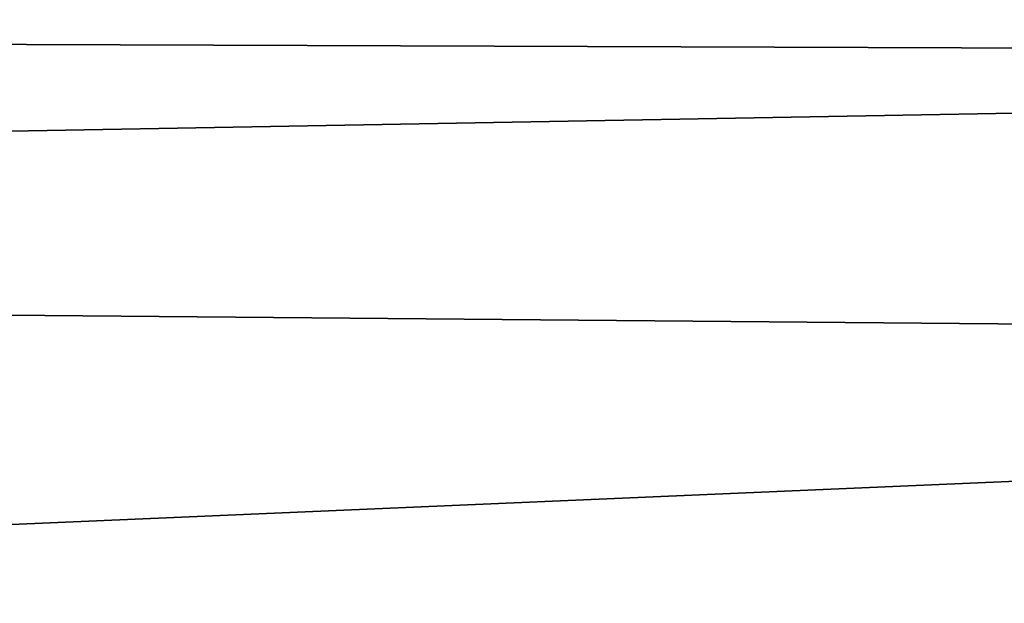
# Model space of a CAD drawing. Extents: x -252 to 252, y -10 to 1339.
# Tile 232 of 256: x -115.22 to -101.72, y 1282.5 to 1290.5. Entities that reach past the tile are written whole.
import ezdxf

# ---------------------------------------------------------------- set-up
doc = ezdxf.new("R2010")
doc.units = 0
doc.header["$LTSCALE"] = 52.148148
doc.layers.add('135', color=7, linetype='CONTINUOUS')

msp = doc.modelspace()

# ---------------------------------------------------------------- linework, layer by layer
at = {"layer": '135', "color": 7, "linetype": 'CONTINUOUS'}
for points in [[(-60, 1289.962, -3.399), (-210, 1290.5), (-60, 1289.962, 3.399), (-60, 1289.962, -3.399)], [(-210, 1290.5), (-210, 1287.278, 7.778), (-60, 1289.962, 3.399), (-210, 1290.5)], [(-210, 1287.278, -7.778), (-210, 1290.5), (-60, 1289.962, -3.399), (-210, 1287.278, -7.778)], [(-60, 1289.962, 3.399), (-210, 1287.278, 7.778), (-60, 1285.966, 8.899), (-60, 1289.962, 3.399)], [(-60, 1285.966, -8.899), (-210, 1287.278, -7.778), (-60, 1289.962, -3.399), (-60, 1285.966, -8.899)], [(-210, 1287.278, 7.778), (-210, 1279.5, 11), (-60, 1285.966, 8.899), (-210, 1287.278, 7.778)], [(-60, 1279.5, -11), (-210, 1287.278, -7.778), (-60, 1285.966, -8.899), (-60, 1279.5, -11)], [(-210, 1279.5, -11), (-210, 1287.278, -7.778), (-60, 1279.5, -11), (-210, 1279.5, -11)], [(-60, 1285.966, 8.899), (-210, 1279.5, 11), (-60, 1279.5, 11), (-60, 1285.966, 8.899)]]:
    msp.add_3dface(points, dxfattribs=at)

doc.saveas('drawing.dxf')
